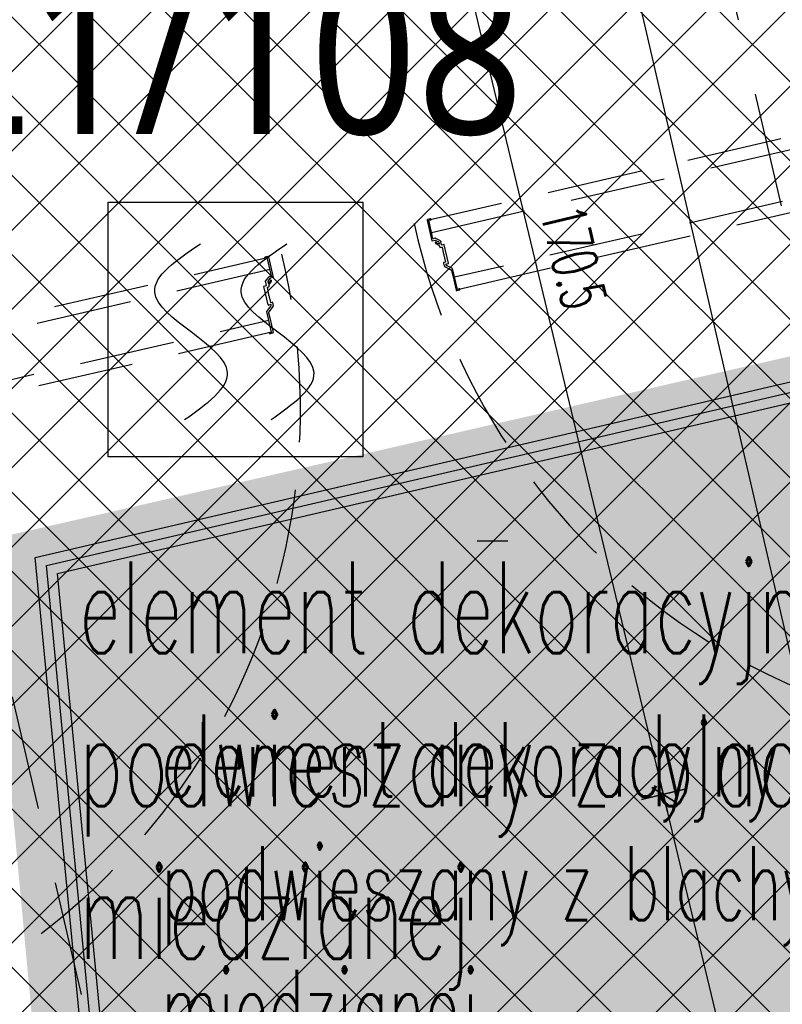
# Model space of a CAD drawing. Header units: centimetres. Extents: x -15121 to 17422, y -60492 to 0.
# Tile 129 of 256: x 1891 to 2011, y -30466 to -30311. Entities that reach past the tile are written whole.
import ezdxf
from ezdxf.enums import TextEntityAlignment as Align

# ---------------------------------------------------------------- set-up
doc = ezdxf.new("R2010")
doc.units = ezdxf.units.CM
doc.header["$LTSCALE"] = 60
doc.linetypes.add('DP', pattern=[0.5, 0.3, -0.2])
doc.linetypes.add('HIDDEN', pattern=[0.375, 0.25, -0.125])
for name, color, linetype in [('_DTS_SSP', 1, 'Continuous'), ('AIKA lampy restauracja wymiarowanie', 7, 'Continuous'), ('AIKA oprawy', 2, 'Continuous'), ('AIKA ppoż restauracja', 7, 'Continuous'), ('AIKA sufity podwieszane', 8, 'Continuous'), ('AIKA sufity wymiarowanie', 7, 'Continuous'), ('AIKA trapezy', 8, 'Continuous'), ('AIKA trapezy hacz', 8, 'Continuous'), ('AIKA wymiarowanie ogólne rzut2', 7, 'Continuous'), ('AIKA ŚCIANA2', 8, 'Continuous'), ('AIKA ścianki mobilne', 7, 'Continuous'), ('L-HIDDEN', 8, 'HIDDEN'), ('podciagi i nadproza', 7, 'DP')]:
    doc.layers.add(name, color=color, linetype=linetype)
doc.styles.add('Arial', font='l_10646.ttf')
doc.styles.add('normalnysimplex', font='simplex.shx', dxfattribs={"width": 0.85})
doc.styles.add('RomanS', font='romans.shx')
doc.styles.add('wymiar', font='txt.shx', dxfattribs={"width": 0.6})
doc.dimstyles.new('Dwudziestka', dxfattribs={"dimtxt": 7, "dimasz": 0.7, "dimexe": 5, "dimexo": 0, "dimgap": 2.5, "dimtad": 1, "dimtoh": 1, "dimdec": 3, "dimrnd": 0.5, "dimdsep": 46, "dimtxsty": 'wymiar', "dimblk": 'znacznik', "dimcen": 0, "dimdle": 5, "dimse1": 1, "dimse2": 1, "dimclrd": 256, "dimclre": 256, "dimclrt": 256, "dimadec": 0, "dimazin": 0, "dimtfac": 0.4, "dimtdec": 3, "dimtix": 1, "dimtofl": 0, "dimtmove": 2, "dimatfit": 3, "dimldrblk": 'znacznik', "dimfxl": 1, "dimtolj": 1, "dimarcsym": 0})

# ---------------------------------------------------------------- blocks, each defined once
blk = doc.blocks.new('SL podciągi restauracja')
at = {"layer": 'podciagi i nadproza'}
for points in [[(1367.39, -27389.24), (1505.06, -27985.56), (1466.08, -27994.55), (1328.41, -27398.24), (1367.39, -27389.24)], [(1196.87, -27428.61), (1334.54, -28024.92), (1295.57, -28033.92), (1157.9, -27437.61), (1196.87, -27428.61)]]:
    blk.add_lwpolyline(points, dxfattribs=at)
blk = doc.blocks.new('SL ścianki przesuwne restauracja')
at = {"layer": 'L-HIDDEN'}
for p, q in [((7025.06, -26261.62), (6925.92, -26284.52)), ((6926.35, -26286.42), (7025.5, -26263.52)), ((7025.33, -26271.46), (6929.98, -26293.47)), ((6930.42, -26295.37), (7025.77, -26273.36)), ((6801.41, -26313.26), (6900.56, -26290.37)), ((6901, -26292.27), (6801.85, -26315.16)), ((6805.48, -26322.21), (6900.83, -26300.2)), ((6901.26, -26302.1), (6805.92, -26324.11))]:
    blk.add_line(p, q, dxfattribs=at)
for points in [[(6928.64, -26291.41), (6928.99, -26291.33, 0.414214), (6929.03, -26291.27), (6928.36, -26288.37, 0.414214), (6928.3, -26288.33), (6927.95, -26288.41, -0.414212), (6927.92, -26288.4), (6927.8, -26287.88, -0.000001), (6927.77, -26287.74), (6927.04, -26287.37, 0.176326), (6926.9, -26287.35), (6926.64, -26287.41, -0.414214), (6926.57, -26287.37), (6925.92, -26284.51, -0.414214), (6925.93, -26284.49), (6926.13, -26284.44, -0.414212), (6926.16, -26284.46), (6926.26, -26284.43, 0.414214), (6926.28, -26284.41), (6926.27, -26284.35, 0.41421), (6926.16, -26284.29), (6925.75, -26284.38, 0.414213), (6925.69, -26284.49), (6926.43, -26287.73, 0.414213), (6926.46, -26287.74), (6926.93, -26287.63, -0.176324), (6926.94, -26287.63), (6927.47, -26287.9, -0.221651), (6927.48, -26287.92), (6927.54, -26288.2, -0.533896), (6927.52, -26288.23), (6927.29, -26288.19), (6927.31, -26288.14), (6927.17, -26288.13), (6927.2, -26288.08), (6927.06, -26288.07), (6927.08, -26288.02), (6926.97, -26287.96, 0.414286), (6926.94, -26287.97, 0.198947), (6926.94, -26287.99), (6926.97, -26288.11, 0.192971), (6927.03, -26288.17), (6927.52, -26288.44, -0.215704), (6927.63, -26288.58), (6927.67, -26288.76, 0.414212), (6927.74, -26288.8), (6927.98, -26288.74, -0.414212), (6928.01, -26288.76), (6928.25, -26289.83), (6928.32, -26289.9, -0.267947), (6928.32, -26289.92), (6928.3, -26290.01), (6928.54, -26291.08, -0.414214), (6928.53, -26291.1), (6928.28, -26291.16, 0.414214), (6928.24, -26291.23), (6928.35, -26291.7, 0.221694), (6928.41, -26291.77), (6929.41, -26292.28, -0.221682), (6929.52, -26292.43), (6929.7, -26293.18), (6930.23, -26295.49, 0.414163), (6930.33, -26295.56), (6930.74, -26295.46, 0.414214), (6930.81, -26295.36), (6930.8, -26295.31, 0.414214), (6930.77, -26295.29), (6930.67, -26295.31, -0.414233), (6930.65, -26295.34), (6930.45, -26295.39, -0.414212), (6930.42, -26295.37), (6929.67, -26292.11), (6928.69, -26291.61, -0.221697), (6928.66, -26291.57), (6928.63, -26291.44, -0.414211), (6928.64, -26291.41)], [(6901.13, -26297.76), (6900.78, -26297.84, -0.414214), (6900.72, -26297.8), (6900.05, -26294.91, -0.414214), (6900.09, -26294.85), (6900.44, -26294.77, 0.414212), (6900.45, -26294.74), (6900.33, -26294.22, 0.000001), (6900.3, -26294.08), (6900.8, -26293.43, -0.176326), (6900.92, -26293.35), (6901.18, -26293.29, 0.414214), (6901.22, -26293.22), (6900.56, -26290.37, 0.414214), (6900.53, -26290.35), (6900.33, -26290.4, 0.414212), (6900.31, -26290.42), (6900.21, -26290.45, -0.414214), (6900.18, -26290.43), (6900.17, -26290.38, -0.41421), (6900.24, -26290.28), (6900.65, -26290.18, -0.414213), (6900.75, -26290.25), (6901.5, -26293.48, -0.414213), (6901.48, -26293.51), (6901.01, -26293.62, 0.176324), (6901, -26293.62), (6900.65, -26294.09, 0.221651), (6900.64, -26294.11), (6900.71, -26294.4, 0.533896), (6900.74, -26294.41), (6900.93, -26294.27), (6900.89, -26294.24), (6901.01, -26294.17), (6900.97, -26294.14), (6901.09, -26294.07), (6901.05, -26294.03), (6901.12, -26293.93, -0.414286), (6901.16, -26293.92, -0.198947), (6901.16, -26293.94), (6901.18, -26294.06, -0.192971), (6901.16, -26294.14), (6900.83, -26294.6, 0.215704), (6900.8, -26294.78), (6900.84, -26294.95, -0.414212), (6900.8, -26295.02), (6900.55, -26295.07, 0.414212), (6900.54, -26295.1), (6900.78, -26296.17), (6900.76, -26296.26, 0.267947), (6900.76, -26296.28), (6900.83, -26296.35), (6901.07, -26297.42, 0.414214), (6901.1, -26297.44), (6901.34, -26297.38, -0.414214), (6901.41, -26297.42), (6901.52, -26297.9, -0.221694), (6901.5, -26297.99), (6900.82, -26298.88, 0.221682), (6900.78, -26299.06), (6900.96, -26299.82), (6901.49, -26302.13, -0.414163), (6901.43, -26302.23), (6901.02, -26302.33, -0.414214), (6900.91, -26302.26), (6900.9, -26302.21, -0.414214), (6900.92, -26302.18), (6901.02, -26302.16, 0.414233), (6901.05, -26302.17), (6901.25, -26302.13, 0.414212), (6901.26, -26302.1), (6900.51, -26298.84), (6901.18, -26297.96, 0.221697), (6901.19, -26297.92), (6901.16, -26297.78, 0.414211), (6901.13, -26297.76)]]:
    blk.add_lwpolyline(points, format="xyb", dxfattribs=at)
for centre, start, end in [((7024.62, -26263.04), 192.2931, 283.6524), ((6802.43, -26314.33), 282.3476, 13.7069)]:
    blk.add_arc(centre, 103.35, start, end, dxfattribs=at)
at = {"layer": 'AIKA ścianki mobilne', "style": 'normalnysimplex', "width": 0.85, "flags": 12}
for p in [(7526.71, -25549.96), (6841.55, -25708.14), (6722.86, -25735.55), (7655.65, -26108.47), (6970.49, -26266.66), (6851.79, -26294.06)]:
    blk.add_attdef('200', text='', height=0.3, rotation=13, dxfattribs=at).set_placement(p, align=Align.TOP_LEFT)
at = {"layer": 'AIKA ścianki mobilne', "style": 'normalnysimplex', "width": 0.85}
for p in [(7511.03, -25612.22), (6883.82, -25757.03), (6707.18, -25797.81), (7639.97, -26170.73), (7012.75, -26315.54), (6836.11, -26356.32)]:
    blk.add_attdef('80', text='', height=0.3, rotation=13, dxfattribs=at).set_placement(p, align=Align.CENTER)
blk = doc.blocks.new('znacznik')
at = {"color": 0}
for points in [[(0, -5), (0, 5)], [(-4, 0), (4, 0)]]:
    blk.add_lwpolyline(points, dxfattribs=at)
at = {"color": 1}
blk.add_lwpolyline([(-2.12, -2.12), (2.12, 2.12)], dxfattribs=at)
blk = doc.blocks.new('*D5404')
at = {"layer": 'AIKA wymiarowanie ogólne rzut2', "lineweight": -2, "transparency": 16777216}
blk.add_line((2043.47, -30545.56), (1907.01, -29954.51), dxfattribs=at)
at = {"layer": 'Defpoints', "color": 0, "transparency": 16777216}
for p in [(1919.01, -29951.02), (1906.85, -29953.83), (2055.78, -30543.44)]:
    blk.add_point(p, dxfattribs=at)
at = {"layer": 'AIKA wymiarowanie ogólne rzut2', "linetype": 'ByBlock', "lineweight": -2, "transparency": 16777216, "xscale": 0.7, "yscale": 0.7, "zscale": 0.7}
for p, rotation in [((1906.85, -29953.83), 102.9999999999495), ((2043.62, -30546.25), 282.9999999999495)]:
    blk.add_blockref('znacznik', p, dxfattribs=dict(at, rotation=rotation))
at = {"layer": 'AIKA wymiarowanie ogólne rzut2', "transparency": 16777216, "insert": (1981.08, -30248.69), "char_height": 7, "attachment_point": 5, "rotation": 283, "style": 'wymiar'}
blk.add_mtext('\\A1;608', dxfattribs=at)
blk = doc.blocks.new('SSP Czujka dymu DualRay')
blk.add_lwpolyline([(-20, 20.01), (19.98, 20.01), (19.98, -19.99), (-20, -19.99)], close=True)
for points in [[(-7.99, -14.13), (-1.24, -6.74), (-12.69, 5.9), (-5.51, 13.51)], [(5.58, -14.13), (12.33, -6.74), (0.88, 5.9), (8.05, 13.51)]]:
    blk.add_spline(points, degree=3)
at = {"style": 'Arial'}
for tag, p, flags in [('WP', (-43.85, 94.24), 11), ('TYP', (-43.2, 65.41), 1)]:
    blk.add_attdef(tag, p, '', height=22.5, dxfattribs=dict(at, flags=flags))
at = {"style": 'Arial', "width": 0.9, "flags": 8}
blk.add_attdef('NUMER', (-38.75, 34.57), '', height=20, dxfattribs=at)
blk = doc.blocks.new('Sl ppoż rest')
at = {"layer": '_DTS_SSP'}
ref = blk.add_blockref('SSP Czujka dymu DualRay', (908.55, -800.83), dxfattribs=at)
ref.add_attrib('NUMER', 'L1/108', dxfattribs={"layer": '0', "height": 25, "style": 'Arial', "width": 0.9, "flags": 8}).set_placement((907.14, -757.59), align=Align.MIDDLE_CENTER)
blk = doc.blocks.new('*D7138')
at = {"layer": 'AIKA lampy restauracja wymiarowanie', "lineweight": -2, "transparency": 16777216}
blk.add_line((1952.72, -30267.49), (1992.22, -30432.11), dxfattribs=at)
at = {"layer": 'Defpoints', "color": 0, "transparency": 16777216}
for p in [(1928.79, -30272.51), (1992.39, -30432.79), (1968.62, -30438.49)]:
    blk.add_point(p, dxfattribs=at)
at = {"layer": 'AIKA lampy restauracja wymiarowanie', "lineweight": -2, "transparency": 16777216, "xscale": 0.7, "yscale": 0.7, "zscale": 0.7}
for p, rotation in [((1952.56, -30266.81), 103.4939145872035), ((1992.39, -30432.79), 283.4939145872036)]:
    blk.add_blockref('znacznik', p, dxfattribs=dict(at, rotation=rotation))
at = {"layer": 'AIKA lampy restauracja wymiarowanie', "transparency": 16777216, "insert": (1978.31, -30348.4), "char_height": 7, "attachment_point": 5, "rotation": 283.4939, "style": 'wymiar'}
blk.add_mtext('\\A1;170.5', dxfattribs=at)
blk = doc.blocks.new('*D7139')
at = {"layer": 'AIKA lampy restauracja wymiarowanie', "lineweight": -2, "transparency": 16777216}
blk.add_line((1992.55, -30433.47), (2024.71, -30567.51), dxfattribs=at)
at = {"layer": 'Defpoints', "color": 0, "transparency": 16777216}
for p in [(1968.62, -30438.49), (2024.88, -30568.19), (1930.23, -30590.9)]:
    blk.add_point(p, dxfattribs=at)
at = {"layer": 'AIKA lampy restauracja wymiarowanie', "lineweight": -2, "transparency": 16777216, "xscale": 0.7, "yscale": 0.7, "zscale": 0.7}
for p, rotation in [((1992.39, -30432.79), 103.4939145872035), ((2024.88, -30568.19), 283.4939145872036)]:
    blk.add_blockref('znacznik', p, dxfattribs=dict(at, rotation=rotation))
at = {"layer": 'AIKA lampy restauracja wymiarowanie', "transparency": 16777216, "insert": (2014.47, -30499.09), "char_height": 7, "attachment_point": 5, "rotation": 283.4939, "style": 'wymiar'}
blk.add_mtext('\\A1;139', dxfattribs=at)
blk = doc.blocks.new('SL lampa rzut')
at = {"color": 2}
blk.add_line((-2.76, 69.87), (3.24, 69.87), dxfattribs=at)

msp = doc.modelspace()

# ---------------------------------------------------------------- hatches: boundary and pattern name
at = {"layer": 'AIKA sufity podwieszane', "transparency": 33554610}
h = msp.add_hatch(dxfattribs=at)
h.set_pattern_fill('ANSI37', color=256, scale=2.771036)
h.set_pattern_definition([(45, (5073.432, 672.602), (-6.221154, 6.221154), []), (135, (5073.432, 672.602), (-6.221154, -6.221154), [])])
h.paths.add_polyline_path([(1895.3422, -29622.938), (1051.961, -29817.6477), (1083.6791, -29955.0339), (1108.8373, -29949.2257), (1118.7352, -29992.098), (1098.8606, -29996.6864), (1151.9491, -30226.6377), (1171.8236, -30222.0493), (1195.98, -30326.6818), (1176.0567, -30331.2815), (1229.1072, -30560.8465), (1247.0331, -30556.708), (1258.8797, -30599.1305), (1239.2948, -30603.652), (1271.0129, -30741.0382), (1888.861, -30598.3967), (1885.2618, -30582.8068), (1928.1341, -30572.909), (1931.7333, -30588.4989), (1951.2207, -30583.9999), (1954.8998, -30599.9359), (2063.0549, -30574.9663), (2055.7765, -30543.4404), (2098.6488, -30533.5425), (2102.248, -30549.1325), (2108.8207, -30547.615)])
at = {"layer": 'AIKA trapezy hacz'}
h = msp.add_hatch(dxfattribs=at)
h.set_pattern_fill('DOTS', color=256, scale=1.08, angle=12.909245)
h.set_pattern_definition([(12.9092454, (-6855.6867, -4149.104), (0.45255115, 1.86268228), [0, -1.7145])])
h.paths.add_polyline_path([(2020.522, -30362.0807), (1886.306, -30392.8431), (1898.2481, -30521.2198), (2065.6828, -30482.8437)])
h = msp.add_hatch(dxfattribs=at)
h.set_pattern_fill('DOTS', color=256, scale=1.08, angle=14.171885)
h.set_pattern_definition([(14.171885, (-7614.7577, -3877.4603), (0.41139625, 1.87220216), [0, -1.7145])])
h.paths.add_polyline_path([(1906.9162, -30512.8448), (2057.4898, -30477.7972), (2016.478, -30369.2485), (1895.7778, -30397.3427), (1906.9162, -30512.8448)], is_closed=False)

# ---------------------------------------------------------------- linework, layer by layer
at = {"layer": 'AIKA trapezy'}
for points in [[(1893.7911, -30395.5619), (2020.0169, -30366.1815), (2063.3393, -30480.8456), (1905.557, -30517.5711)], [(1895.5398, -30396.8182), (2019.0027, -30368.0808), (2061.1699, -30479.6872), (1906.9919, -30515.5738)], [(1897.2884, -30398.0745), (2017.9886, -30369.9802), (2059.0004, -30478.5289), (1908.4269, -30513.5765)]]:
    msp.add_lwpolyline(points, close=True, dxfattribs=at)

# ---------------------------------------------------------------- block references
at = {"layer": 'AIKA oprawy', "xscale": 0.8, "yscale": 0.8, "zscale": 0.8}
msp.add_blockref('SL lampa rzut', (1965.3967, -30448.8462), dxfattribs=at)
at = {"layer": 'AIKA ppoż restauracja'}
msp.add_blockref('Sl ppoż rest', (1016.6832, -29558.9532), dxfattribs=at)
at = {"layer": 'AIKA ŚCIANA2'}
msp.add_blockref('SL podciągi restauracja', (592.0924, -2550.3843), dxfattribs=at)
at = {"layer": 'AIKA ścianki mobilne'}
msp.add_blockref('SL ścianki przesuwne restauracja', (-4970.35, -4058.0769), dxfattribs=at)

# ---------------------------------------------------------------- texts
at = {"layer": 'AIKA sufity podwieszane', "color": 7, "insert": (1900.6443, -30396.2028, 261.09), "char_height": 14.4, "width": 160.515401, "attachment_point": 1, "style": 'RomanS'}
msp.add_mtext('{\\W0.6;element dekoracyjny podwieszany z blachy miedzianej}', dxfattribs=at)
at = {"layer": 'AIKA sufity wymiarowanie', "color": 6, "insert": (1913.5579, -30421.454), "char_height": 11.664, "width": 130.017475, "attachment_point": 1, "style": 'RomanS'}
msp.add_mtext('{\\W0.6;element dekoracyjny podwieszany z blachy miedzianej}', dxfattribs=at)

# ---------------------------------------------------------------- dimensions: what is measured, and where the dimension line sits
at = {"layer": 'AIKA lampy restauracja wymiarowanie', "color": 2}
for base, p1, p2, picture, middle in [((1992.3858, -30432.7867), (1928.7947, -30272.5085), (1968.6244, -30438.4887), '*D7138', (1978.3054, -30348.3966)), ((2024.8772, -30568.1865), (1968.6244, -30438.4887), (1930.2344, -30590.8975), '*D7139', (2014.4659, -30499.0865))]:
    dim = msp.add_linear_dim(base=base, p1=p1, p2=p2, angle=103.493915, dimstyle='Dwudziestka', dxfattribs=at)
    dim.commit()
    dim.dimension.update_dxf_attribs({"geometry": picture, "text_midpoint": middle})
at = {"layer": 'AIKA wymiarowanie ogólne rzut2'}
dim = msp.add_linear_dim(base=(1906.8528, -29953.8293), p1=(2055.7765, -30543.4404), p2=(1919.0061, -29951.0234), angle=283, dimstyle='Dwudziestka', dxfattribs=at)
dim.commit()
dim.dimension.update_dxf_attribs({"geometry": '*D5404', "text_midpoint": (1981.0841, -30248.6881)})

doc.saveas('drawing.dxf')
